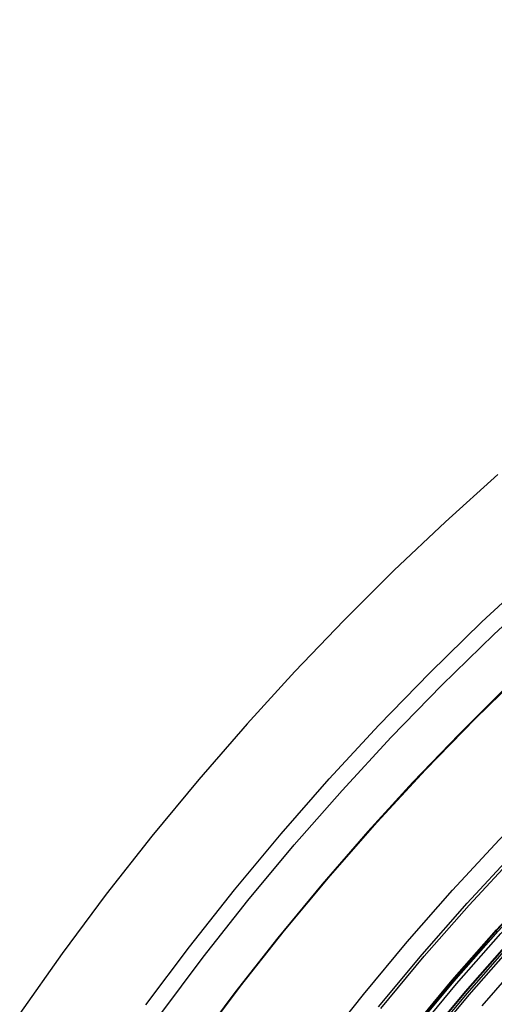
# Model space of a CAD drawing. Header units: millimetres. Extents: x -14 to 488, y -50 to 50.
# Tile 181 of 256: x 354.28 to 358.49, y 14.43 to 23.15. Entities that reach past the tile are written whole.
import ezdxf

# ---------------------------------------------------------------- set-up
doc = ezdxf.new("R2010")
doc.units = ezdxf.units.MM
doc.header["$MEASUREMENT"] = 0
doc.layers.add('Default', color=7, linetype='Continuous')

msp = doc.modelspace()

# ---------------------------------------------------------------- linework, layer by layer
at = {"layer": 'Default'}
for points in [[(355.4005, 14.4212), (355.7867, 14.9364), (356.1868, 15.4424), (356.6004, 15.9385), (357.027, 16.4243), (357.4664, 16.8992), (357.918, 17.3627), (358.3816, 17.8144), (358.8564, 18.2537), (359.3422, 18.6804), (359.8383, 19.0939), (360.3443, 19.494), (360.8596, 19.8802), (361.3835, 20.2523), (361.9157, 20.6101), (362.4553, 20.9531), (363.0019, 21.2813), (363.5549, 21.5944), (364.1136, 21.8923), (364.6775, 22.1749), (365.2459, 22.4421), (365.8181, 22.6938), (366.3937, 22.93), (366.972, 23.1507)], [(355.4005, 14.4212), (355.7868, 14.9364), (356.1868, 15.4424), (356.6004, 15.9385), (357.027, 16.4243), (357.4664, 16.8992), (357.9181, 17.3627), (358.3816, 17.8143), (358.8565, 18.2537), (359.3422, 18.6804), (359.8384, 19.0939), (360.3443, 19.494), (360.8596, 19.8802), (361.3835, 20.2523), (361.9157, 20.61), (362.4553, 20.9531), (363.0019, 21.2813), (363.5549, 21.5944), (364.1136, 21.8923), (364.6775, 22.1749), (365.2459, 22.4421), (365.8181, 22.6938), (366.3937, 22.93), (366.972, 23.1507)], [(355.5239, 14.3311), (355.9078, 14.8432), (356.3054, 15.3461), (356.7165, 15.8392), (357.1405, 16.322), (357.5772, 16.794), (358.0261, 17.2546), (358.4868, 17.7035), (358.9588, 18.1402), (359.4416, 18.5643), (359.9347, 18.9753), (360.4375, 19.3729), (360.9496, 19.7568), (361.4704, 20.1266), (361.9993, 20.4822), (362.5356, 20.8231), (363.0789, 21.1493), (363.6285, 21.4605), (364.1838, 21.7566), (364.7442, 22.0374), (365.3091, 22.303), (365.8779, 22.5531), (366.45, 22.7879), (367.0247, 23.0072)], [(355.8633, 14.0835), (356.2407, 14.5869), (356.6316, 15.0813), (357.0357, 15.5661), (357.4525, 16.0407), (357.8818, 16.5047), (358.3231, 16.9576), (358.776, 17.3989), (359.24, 17.8282), (359.7147, 18.2451), (360.1994, 18.6492), (360.6938, 19.04), (361.1973, 19.4174), (361.7092, 19.781), (362.2291, 20.1305), (362.7564, 20.4657), (363.2905, 20.7864), (363.8308, 21.0923), (364.3768, 21.3834), (364.9277, 21.6595), (365.483, 21.9206), (366.0422, 22.1665), (366.6046, 22.3973), (367.1697, 22.6129)], [(356.9535, 14.0381), (357.33, 14.5143), (357.7192, 14.9812), (358.1207, 15.4384), (358.5342, 15.8853), (358.9592, 16.3215), (359.3955, 16.7466), (359.8424, 17.1601), (360.2995, 17.5616), (360.7664, 17.9508), (361.2426, 18.3273), (361.7275, 18.6908), (362.2206, 19.041), (362.7214, 19.3776), (363.2293, 19.7004), (363.7437, 20.0093), (364.2641, 20.304), (364.7899, 20.5844), (365.3206, 20.8503), (365.8555, 21.1017), (366.394, 21.3386), (366.9357, 21.5609)], [(357.4649, 14.4047), (357.8512, 14.8682), (358.2498, 15.322), (358.6602, 15.7656), (359.0821, 16.1986), (359.5151, 16.6205), (359.9588, 17.031), (360.4125, 17.4295), (360.876, 17.8158), (361.3486, 18.1895), (361.83, 18.5504), (362.3194, 18.898), (362.8165, 19.2321), (363.3206, 19.5526), (363.8313, 19.8592), (364.3478, 20.1517), (364.8698, 20.43), (365.3965, 20.6939), (365.9274, 20.9435), (366.462, 21.1786), (366.9997, 21.3993)], [(357.4649, 14.4047), (357.8512, 14.8682), (358.2498, 15.322), (358.6602, 15.7656), (359.0821, 16.1986), (359.5151, 16.6205), (359.9588, 17.031), (360.4125, 17.4295), (360.876, 17.8158), (361.3486, 18.1895), (361.83, 18.5504), (362.3194, 18.898), (362.8165, 19.2321), (363.3206, 19.5526), (363.8313, 19.8592), (364.3478, 20.1517), (364.8698, 20.43), (365.3965, 20.6939), (365.9274, 20.9435), (366.462, 21.1786), (366.9997, 21.3993)], [(357.4837, 14.3895), (357.8696, 14.8525), (358.2678, 15.3058), (358.6778, 15.7489), (359.0993, 16.1815), (359.5318, 16.603), (359.975, 17.013), (360.4283, 17.4111), (360.8913, 17.797), (361.3634, 18.1704), (361.8442, 18.5308), (362.3332, 18.8781), (362.8298, 19.2119), (363.3334, 19.532), (363.8435, 19.8382), (364.3595, 20.1304), (364.8809, 20.4085), (365.407, 20.6722), (365.9374, 20.9215), (366.4715, 21.1564), (367.0086, 21.3768)], [(367.2032, 21.098), (366.7156, 20.9005), (366.2327, 20.6918), (365.7547, 20.4722), (365.2819, 20.2417), (364.8144, 20.0004), (364.3526, 19.7485), (363.8967, 19.4861), (363.4469, 19.2133), (363.0034, 18.9303), (362.5666, 18.6373), (362.1365, 18.3344), (361.7135, 18.0217), (361.273, 17.6797), (360.8409, 17.3271), (360.4175, 16.9641), (360.003, 16.591), (359.5977, 16.208), (359.2018, 15.8153), (358.8155, 15.4131), (358.439, 15.0016), (358.0577, 14.5634), (357.6875, 14.1156)], [(367.2032, 21.098), (366.7156, 20.9005), (366.2327, 20.6918), (365.7547, 20.4722), (365.2819, 20.2417), (364.8144, 20.0004), (364.3526, 19.7485), (363.8967, 19.4861), (363.4469, 19.2133), (363.0034, 18.9303), (362.5666, 18.6373), (362.1365, 18.3344), (361.7135, 18.0217), (361.273, 17.6797), (360.8409, 17.3271), (360.4175, 16.9641), (360.003, 16.591), (359.5977, 16.208), (359.2018, 15.8153), (358.8155, 15.4131), (358.439, 15.0016), (358.0577, 14.5634), (357.6875, 14.1156)], [(357.7379, 14.1831), (358.1184, 14.6396), (358.5109, 15.0866), (358.9152, 15.5235), (359.3308, 15.95), (359.7572, 16.3655), (360.1942, 16.7698), (360.6411, 17.1624), (361.0976, 17.5429), (361.5632, 17.9109), (362.0372, 18.2663), (362.5193, 18.6087), (363.0089, 18.9378), (363.5055, 19.2535), (364.0084, 19.5554), (364.5172, 19.8435), (365.0312, 20.1176), (365.55, 20.3776), (366.073, 20.6235), (366.5995, 20.855), (367.1291, 21.0724)], [(357.7385, 14.1826), (358.119, 14.6391), (358.5115, 15.0861), (358.9157, 15.523), (359.3313, 15.9494), (359.7578, 16.365), (360.1947, 16.7692), (360.6416, 17.1618), (361.0981, 17.5423), (361.5636, 17.9104), (362.0377, 18.2657), (362.5198, 18.6081), (363.0093, 18.9372), (363.5059, 19.2528), (364.0088, 19.5548), (364.5175, 19.8429), (365.0316, 20.117), (365.5504, 20.377), (366.0733, 20.6228), (366.5998, 20.8543), (367.1294, 21.0717)], [(357.7387, 14.1825), (358.1192, 14.6389), (358.5117, 15.0859), (358.9159, 15.5228), (359.3315, 15.9492), (359.7579, 16.3648), (360.1949, 16.769), (360.6418, 17.1616), (361.0983, 17.5421), (361.5638, 17.9101), (362.0378, 18.2655), (362.5199, 18.6079), (363.0095, 18.937), (363.506, 19.2526), (364.0089, 19.5545), (364.5177, 19.8426), (365.0317, 20.1167), (365.5505, 20.3767), (366.0734, 20.6225), (366.5999, 20.8541), (367.1295, 21.0714)], [(357.7395, 14.1818), (358.12, 14.6382), (358.5125, 15.0851), (358.9167, 15.522), (359.3323, 15.9485), (359.7587, 16.364), (360.1956, 16.7682), (360.6425, 17.1608), (361.0989, 17.5412), (361.5644, 17.9093), (362.0385, 18.2646), (362.5205, 18.607), (363.0101, 18.9361), (363.5066, 19.2517), (364.0095, 19.5536), (364.5182, 19.8417), (365.0322, 20.1158), (365.551, 20.3757), (366.0739, 20.6215), (366.6004, 20.8531), (367.1299, 21.0704)], [(357.7395, 14.1818), (358.12, 14.6382), (358.5125, 15.0851), (358.9167, 15.522), (359.3323, 15.9485), (359.7587, 16.364), (360.1956, 16.7682), (360.6425, 17.1608), (361.099, 17.5412), (361.5644, 17.9093), (362.0385, 18.2646), (362.5205, 18.607), (363.0101, 18.9361), (363.5066, 19.2517), (364.0095, 19.5536), (364.5182, 19.8417), (365.0322, 20.1157), (365.551, 20.3757), (366.0739, 20.6215), (366.6004, 20.8531), (367.1299, 21.0704)], [(357.7521, 14.1716), (358.1323, 14.6277), (358.5245, 15.0743), (358.9285, 15.5109), (359.3437, 15.937), (359.7698, 16.3523), (360.2064, 16.7562), (360.653, 17.1485), (361.1091, 17.5287), (361.5743, 17.8965), (362.048, 18.2516), (362.5297, 18.5937), (363.0189, 18.9225), (363.5151, 19.2379), (364.0176, 19.5396), (364.526, 19.8275), (365.0397, 20.1014), (365.558, 20.3612), (366.0806, 20.6068), (366.6067, 20.8382), (367.1359, 21.0554)], [(357.777, 14.1513), (358.1567, 14.6068), (358.5484, 15.0528), (358.9518, 15.4888), (359.3664, 15.9143), (359.792, 16.329), (360.2279, 16.7324), (360.6739, 17.1241), (361.1294, 17.5037), (361.5939, 17.871), (362.0669, 18.2256), (362.548, 18.5672), (363.0365, 18.8956), (363.532, 19.2106), (364.0338, 19.5119), (364.5415, 19.7993), (365.0544, 20.0728), (365.5721, 20.3323), (366.0939, 20.5776), (366.6193, 20.8086), (367.1477, 21.0255)], [(357.858, 14.0856), (358.236, 14.539), (358.6259, 14.9829), (359.0274, 15.4169), (359.4402, 15.8405), (359.8638, 16.2533), (360.2978, 16.6549), (360.7417, 17.0448), (361.1952, 17.4227), (361.6576, 17.7883), (362.1285, 18.1413), (362.6073, 18.4814), (363.0936, 18.8083), (363.5868, 19.1218), (364.0864, 19.4217), (364.5917, 19.7079), (365.1023, 19.9802), (365.6176, 20.2384), (366.1371, 20.4826), (366.6601, 20.7126), (367.1861, 20.9285)], [(357.8604, 14.0837), (358.2383, 14.537), (358.6281, 14.9809), (359.0296, 15.4149), (359.4423, 15.8384), (359.8659, 16.2511), (360.2998, 16.6526), (360.7437, 17.0425), (361.1971, 17.4204), (361.6594, 17.7859), (362.1302, 18.1389), (362.609, 18.4789), (363.0952, 18.8058), (363.5884, 19.1192), (364.0879, 19.4191), (364.5932, 19.7053), (365.1037, 19.9775), (365.6189, 20.2357), (366.1383, 20.4798), (366.6613, 20.7098), (367.1872, 20.9257)], [(357.8605, 14.0835), (358.2384, 14.5369), (358.6283, 14.9808), (359.0298, 15.4147), (359.4425, 15.8383), (359.866, 16.251), (360.3, 16.6525), (360.7438, 17.0423), (361.1972, 17.4202), (361.6595, 17.7858), (362.1303, 18.1387), (362.6091, 18.4787), (363.0954, 18.8056), (363.5885, 19.1191), (364.088, 19.4189), (364.5933, 19.7051), (365.1038, 19.9773), (365.619, 20.2355), (366.1384, 20.4797), (366.6613, 20.7096), (367.1873, 20.9255)], [(357.8743, 14.0724), (358.2519, 14.5254), (358.6415, 14.9689), (359.0426, 15.4025), (359.455, 15.8257), (359.8782, 16.2381), (360.3118, 16.6393), (360.7554, 17.0288), (361.2084, 17.4064), (361.6704, 17.7717), (362.1408, 18.1244), (362.6192, 18.4641), (363.1051, 18.7907), (363.5978, 19.104), (364.0969, 19.4036), (364.6018, 19.6895), (365.112, 19.9615), (365.6268, 20.2195), (366.1457, 20.4635), (366.6683, 20.6933), (367.1938, 20.909)], [(357.892, 14.058), (358.2692, 14.5106), (358.6584, 14.9537), (359.0591, 15.3868), (359.4711, 15.8096), (359.8939, 16.2216), (360.3271, 16.6224), (360.7702, 17.0116), (361.2227, 17.3888), (361.6842, 17.7537), (362.1542, 18.106), (362.6322, 18.4454), (363.1175, 18.7717), (363.6098, 19.0846), (364.1084, 19.384), (364.6128, 19.6696), (365.1224, 19.9413), (365.6367, 20.1991), (366.1552, 20.4428), (366.6772, 20.6724), (367.2022, 20.8878)], [(358.3821, 14.414), (358.7687, 14.8542), (359.1669, 15.2845), (359.5762, 15.7046), (359.9962, 16.1139), (360.4266, 16.512), (360.8668, 16.8987), (361.3164, 17.2734), (361.7749, 17.636), (362.2418, 17.986), (362.7166, 18.3232), (363.1988, 18.6474), (363.6879, 18.9582), (364.1832, 19.2556), (364.6843, 19.5394), (365.1906, 19.8094), (365.7016, 20.0654), (366.2167, 20.3075), (366.7353, 20.5356), (367.2569, 20.7497)], [(358.5236, 19.1202), (358.0574, 18.7006), (357.6015, 18.2697), (357.1561, 17.828), (356.7216, 17.3756), (356.2982, 16.9128), (355.8693, 16.4199), (355.4529, 15.9163), (355.0494, 15.4023), (354.659, 14.8783), (354.2819, 14.3447)], [(358.5236, 19.1202), (358.0574, 18.7006), (357.6015, 18.2697), (357.1561, 17.828), (356.7216, 17.3756), (356.2982, 16.9128), (355.8693, 16.4199), (355.4529, 15.9163), (355.0494, 15.4023), (354.659, 14.8783), (354.2819, 14.3447)], [(358.5996, 17.2389), (358.1789, 16.8216), (357.7685, 16.3943), (357.3686, 15.9572), (356.9635, 15.4916), (356.5702, 15.0159), (356.1891, 14.5305), (355.8203, 14.0356)], [(358.5996, 17.2389), (358.1789, 16.8216), (357.7685, 16.3943), (357.3686, 15.9572), (356.9635, 15.4916), (356.5702, 15.0159), (356.1891, 14.5305), (355.8203, 14.0356)]]:
    msp.add_lwpolyline(points, dxfattribs=at)
at = {"layer": 'Default', "extrusion": (-0.017416, -0.094115, 0.995409)}
msp.add_lwpolyline([(345.717, 94.7273), (345.717, 96.5056)], dxfattribs=at)
at = {"layer": 'Default', "extrusion": (0.665972, 0.745977, 0)}
for points in [[(-254.5268, 22.4213), (-254.5272, 22.4554), (-254.5283, 22.4899), (-254.5301, 22.5245), (-254.5326, 22.5595), (-254.536, 22.5946), (-254.5401, 22.6299), (-254.545, 22.6654), (-254.5508, 22.7011), (-254.5574, 22.7368), (-254.5648, 22.7726), (-254.5731, 22.8085), (-254.5822, 22.8443), (-254.5922, 22.8802), (-254.6031, 22.916), (-254.6149, 22.9516), (-254.6276, 22.9872), (-254.6411, 23.0226), (-254.6556, 23.0578), (-254.6709, 23.0927), (-254.6871, 23.1274), (-254.7042, 23.1618), (-254.7222, 23.1958), (-254.741, 23.2294), (-254.7607, 23.2626), (-254.7813, 23.2953), (-254.8026, 23.3275), (-254.8248, 23.3592), (-254.8477, 23.3903), (-254.8715, 23.4208), (-254.896, 23.4507), (-254.9212, 23.4799), (-254.9471, 23.5084), (-254.9737, 23.5362), (-255.001, 23.5632), (-255.0288, 23.5894), (-255.0573, 23.6148), (-255.0864, 23.6394), (-255.1159, 23.6632), (-255.146, 23.6861), (-255.1765, 23.7081), (-255.2075, 23.7292), (-255.2389, 23.7493), (-255.2706, 23.7686), (-255.3027, 23.7869), (-255.335, 23.8043), (-255.3677, 23.8207), (-255.4005, 23.8362), (-255.4335, 23.8507), (-255.4667, 23.8643), (-255.5001, 23.8769), (-255.5334, 23.8886), (-255.5669, 23.8993), (-255.6004, 23.9091), (-255.6338, 23.918), (-255.6673, 23.9259), (-255.7006, 23.933), (-255.7339, 23.9392), (-255.767, 23.9444), (-255.8, 23.9489), (-255.8328, 23.9524), (-255.8654, 23.9552), (-255.8978, 23.9571), (-255.9299, 23.9583), (-255.9617, 23.9587), (-255.9936, 23.9583), (-256.0257, 23.9571), (-256.0581, 23.9552), (-256.0907, 23.9524), (-256.1235, 23.9489), (-256.1564, 23.9444), (-256.1896, 23.9392), (-256.2228, 23.933), (-256.2562, 23.9259), (-256.2896, 23.918), (-256.3231, 23.9091), (-256.3565, 23.8993), (-256.39, 23.8886), (-256.4234, 23.8769), (-256.4567, 23.8643), (-256.4899, 23.8507), (-256.5229, 23.8362), (-256.5558, 23.8207), (-256.5884, 23.8043), (-256.6208, 23.7869), (-256.6528, 23.7686), (-256.6846, 23.7493), (-256.7159, 23.7292), (-256.7469, 23.7081), (-256.7774, 23.6861), (-256.8075, 23.6632), (-256.8371, 23.6394), (-256.8661, 23.6148), (-256.8946, 23.5894), (-256.9225, 23.5632), (-256.9497, 23.5362), (-256.9763, 23.5084), (-257.0023, 23.4799), (-257.0275, 23.4507), (-257.052, 23.4208), (-257.0757, 23.3903), (-257.0987, 23.3592), (-257.1208, 23.3275), (-257.1422, 23.2953), (-257.1627, 23.2626), (-257.1824, 23.2294), (-257.2012, 23.1958), (-257.2192, 23.1618), (-257.2363, 23.1274), (-257.2525, 23.0927), (-257.2679, 23.0578), (-257.2823, 23.0226), (-257.2959, 22.9872), (-257.3085, 22.9516), (-257.3203, 22.916), (-257.3312, 22.8802), (-257.3412, 22.8443), (-257.3504, 22.8085), (-257.3587, 22.7726), (-257.3661, 22.7368), (-257.3727, 22.7011), (-257.3784, 22.6654), (-257.3833, 22.6299), (-257.3875, 22.5946), (-257.3908, 22.5595), (-257.3934, 22.5245), (-257.3952, 22.4899), (-257.3963, 22.4554), (-257.3966, 22.4213)], [(-257.3966, 22.4213), (-257.3963, 22.3872), (-257.3952, 22.3528), (-257.3934, 22.3181), (-257.3908, 22.2832), (-257.3875, 22.248), (-257.3833, 22.2127), (-257.3784, 22.1772), (-257.3727, 22.1416), (-257.3661, 22.1058), (-257.3587, 22.07), (-257.3504, 22.0342), (-257.3412, 21.9983), (-257.3312, 21.9625), (-257.3203, 21.9267), (-257.3085, 21.891), (-257.2959, 21.8554), (-257.2823, 21.82), (-257.2679, 21.7848), (-257.2525, 21.7499), (-257.2363, 21.7152), (-257.2192, 21.6809), (-257.2012, 21.6469), (-257.1824, 21.6133), (-257.1627, 21.5801), (-257.1422, 21.5474), (-257.1208, 21.5151), (-257.0987, 21.4834), (-257.0757, 21.4523), (-257.052, 21.4218), (-257.0275, 21.392), (-257.0023, 21.3628), (-256.9763, 21.3343), (-256.9497, 21.3065), (-256.9225, 21.2795), (-256.8946, 21.2532), (-256.8661, 21.2278), (-256.8371, 21.2032), (-256.8075, 21.1794), (-256.7774, 21.1566), (-256.7469, 21.1346), (-256.7159, 21.1135), (-256.6846, 21.0933), (-256.6528, 21.074), (-256.6208, 21.0557), (-256.5884, 21.0383), (-256.5558, 21.0219), (-256.5229, 21.0064), (-256.4899, 20.9919), (-256.4567, 20.9783), (-256.4234, 20.9657), (-256.39, 20.9541), (-256.3565, 20.9433), (-256.3231, 20.9335), (-256.2896, 20.9247), (-256.2562, 20.9167), (-256.2228, 20.9096), (-256.1896, 20.9035), (-256.1564, 20.8982), (-256.1235, 20.8938), (-256.0907, 20.8902), (-256.0581, 20.8874), (-256.0257, 20.8855), (-255.9936, 20.8844), (-255.9617, 20.884), (-255.9299, 20.8844), (-255.8978, 20.8855), (-255.8654, 20.8874), (-255.8328, 20.8902), (-255.8, 20.8938), (-255.767, 20.8982), (-255.7339, 20.9035), (-255.7006, 20.9096), (-255.6673, 20.9167), (-255.6338, 20.9247), (-255.6004, 20.9335), (-255.5669, 20.9433), (-255.5334, 20.9541), (-255.5001, 20.9657), (-255.4667, 20.9783), (-255.4335, 20.9919), (-255.4005, 21.0064), (-255.3677, 21.0219), (-255.335, 21.0383), (-255.3027, 21.0557), (-255.2706, 21.074), (-255.2389, 21.0933), (-255.2075, 21.1135), (-255.1765, 21.1346), (-255.146, 21.1566), (-255.1159, 21.1794), (-255.0864, 21.2032), (-255.0573, 21.2278), (-255.0288, 21.2532), (-255.001, 21.2795), (-254.9737, 21.3065), (-254.9471, 21.3343), (-254.9212, 21.3628), (-254.896, 21.392), (-254.8715, 21.4218), (-254.8477, 21.4523), (-254.8248, 21.4834), (-254.8026, 21.5151), (-254.7813, 21.5474), (-254.7607, 21.5801), (-254.741, 21.6133), (-254.7222, 21.6469), (-254.7042, 21.6809), (-254.6871, 21.7152), (-254.6709, 21.7499), (-254.6556, 21.7848), (-254.6411, 21.82), (-254.6276, 21.8554), (-254.6149, 21.891), (-254.6031, 21.9267), (-254.5922, 21.9625), (-254.5822, 21.9983), (-254.5731, 22.0342), (-254.5648, 22.07), (-254.5574, 22.1058), (-254.5508, 22.1416), (-254.545, 22.1772), (-254.5401, 22.2127), (-254.536, 22.248), (-254.5326, 22.2832), (-254.5301, 22.3181), (-254.5283, 22.3528), (-254.5272, 22.3872), (-254.5268, 22.4213)]]:
    msp.add_lwpolyline(points, dxfattribs=at)

doc.saveas('drawing.dxf')
